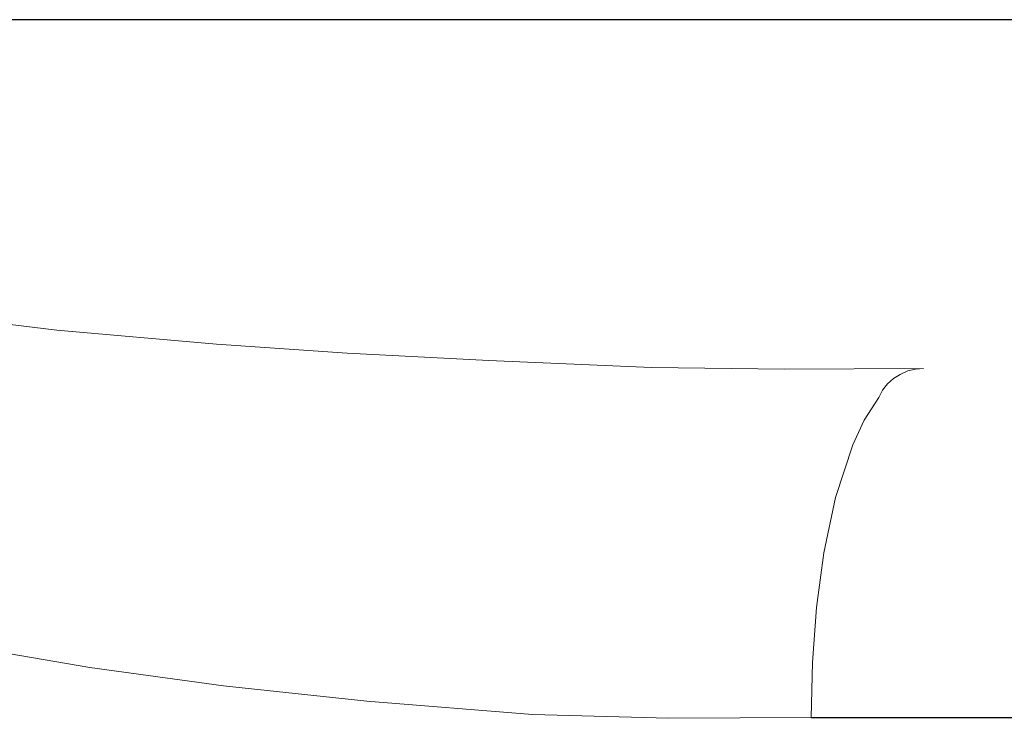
# Model space of a CAD drawing. Header units: inches. Extents: x 0 to 612, y 155 to 655.
# Tile 84 of 138: x 50.12 to 52.96, y 397.33 to 399.34. Entities that reach past the tile are written whole.
import ezdxf

# ---------------------------------------------------------------- set-up
doc = ezdxf.new("R2010")
doc.units = ezdxf.units.IN
doc.header["$MEASUREMENT"] = 0
doc.layers.add('Layer 1', color=7, linetype='Continuous')

# ---------------------------------------------------------------- blocks, each defined once
blk = doc.blocks.new('block 5321')
at = {"layer": 'Layer 1', "color": 7, "lineweight": 25}
blk.add_lwpolyline([(52.3999, 397.3306), (73.8447, 397.3306)], dxfattribs=at)
blk = doc.blocks.new('block 5320')
at = {"layer": 'Layer 1'}
blk.add_blockref('block 5321', (0, 0), dxfattribs=at)
blk = doc.blocks.new('block 5319')
at = {"layer": 'Layer 1'}
blk.add_blockref('block 5320', (0, 0), dxfattribs=at)
blk = doc.blocks.new('block 5324')
at = {"layer": 'Layer 1', "lineweight": 0}
for points in [[(52.7017, 398.3354)], [(52.7246, 398.3369)]]:
    blk.add_lwpolyline(points, dxfattribs=at)
blk.add_open_spline([(52.7246, 398.3369), (52.7246, 398.3369), (52.7017, 398.3354), (52.7017, 398.3354), (52.7017, 398.3354), (52.7246, 398.3369), (52.7246, 398.3369)], degree=3, knots=[0, 0, 0, 0, 1, 1, 1, 2, 2, 2, 2], dxfattribs=at)
blk = doc.blocks.new('block 5325')
at = {"layer": 'Layer 1', "lineweight": 0}
for points in [[(52.6787, 398.3301)], [(52.7017, 398.3354)]]:
    blk.add_lwpolyline(points, dxfattribs=at)
blk.add_open_spline([(52.7017, 398.3354), (52.7017, 398.3354), (52.6787, 398.3301), (52.6787, 398.3301), (52.6787, 398.3301), (52.7017, 398.3354), (52.7017, 398.3354)], degree=3, knots=[0, 0, 0, 0, 1, 1, 1, 2, 2, 2, 2], dxfattribs=at)
blk = doc.blocks.new('block 5326')
at = {"layer": 'Layer 1', "lineweight": 0}
for points in [[(52.6787, 398.3301)], [(52.6572, 398.3203)]]:
    blk.add_lwpolyline(points, dxfattribs=at)
blk.add_open_spline([(52.6787, 398.3301), (52.6787, 398.3301), (52.6572, 398.3203), (52.6572, 398.3203), (52.6572, 398.3203), (52.6787, 398.3301), (52.6787, 398.3301)], degree=3, knots=[0, 0, 0, 0, 1, 1, 1, 2, 2, 2, 2], dxfattribs=at)
blk = doc.blocks.new('block 5327')
at = {"layer": 'Layer 1', "lineweight": 0}
for points in [[(52.6377, 398.3086)], [(52.6572, 398.3203)]]:
    blk.add_lwpolyline(points, dxfattribs=at)
blk.add_open_spline([(52.6572, 398.3203), (52.6572, 398.3203), (52.6377, 398.3086), (52.6377, 398.3086), (52.6377, 398.3086), (52.6572, 398.3203), (52.6572, 398.3203)], degree=3, knots=[0, 0, 0, 0, 1, 1, 1, 2, 2, 2, 2], dxfattribs=at)
blk = doc.blocks.new('block 5328')
at = {"layer": 'Layer 1', "lineweight": 0}
for points in [[(52.6377, 398.3086)], [(52.6206, 398.2925)]]:
    blk.add_lwpolyline(points, dxfattribs=at)
blk.add_open_spline([(52.6377, 398.3086), (52.6377, 398.3086), (52.6206, 398.2925), (52.6206, 398.2925), (52.6206, 398.2925), (52.6377, 398.3086), (52.6377, 398.3086)], degree=3, knots=[0, 0, 0, 0, 1, 1, 1, 2, 2, 2, 2], dxfattribs=at)
blk = doc.blocks.new('block 5329')
at = {"layer": 'Layer 1', "lineweight": 0}
for points in [[(52.606, 398.2744)], [(52.6206, 398.2925)]]:
    blk.add_lwpolyline(points, dxfattribs=at)
blk.add_open_spline([(52.6206, 398.2925), (52.6206, 398.2925), (52.606, 398.2744), (52.606, 398.2744), (52.606, 398.2744), (52.6206, 398.2925), (52.6206, 398.2925)], degree=3, knots=[0, 0, 0, 0, 1, 1, 1, 2, 2, 2, 2], dxfattribs=at)
blk = doc.blocks.new('block 5330')
at = {"layer": 'Layer 1', "lineweight": 0}
for points in [[(52.606, 398.2744)], [(52.5952, 398.2539)]]:
    blk.add_lwpolyline(points, dxfattribs=at)
blk.add_open_spline([(52.606, 398.2744), (52.606, 398.2744), (52.5952, 398.2539), (52.5952, 398.2539), (52.5952, 398.2539), (52.606, 398.2744), (52.606, 398.2744)], degree=3, knots=[0, 0, 0, 0, 1, 1, 1, 2, 2, 2, 2], dxfattribs=at)
blk = doc.blocks.new('block 5331')
at = {"layer": 'Layer 1', "lineweight": 0}
for points in [[(52.5952, 398.2539)], [(52.5527, 398.188)]]:
    blk.add_lwpolyline(points, dxfattribs=at)
blk.add_open_spline([(52.5952, 398.2539), (52.5952, 398.2539), (52.5527, 398.188), (52.5527, 398.188), (52.5527, 398.188), (52.5952, 398.2539), (52.5952, 398.2539)], degree=3, knots=[0, 0, 0, 0, 1, 1, 1, 2, 2, 2, 2], dxfattribs=at)
blk = doc.blocks.new('block 5332')
at = {"layer": 'Layer 1', "lineweight": 0}
for points in [[(52.5527, 398.188)], [(52.52, 398.1167)]]:
    blk.add_lwpolyline(points, dxfattribs=at)
blk.add_open_spline([(52.5527, 398.188), (52.5527, 398.188), (52.52, 398.1167), (52.52, 398.1167), (52.52, 398.1167), (52.5527, 398.188), (52.5527, 398.188)], degree=3, knots=[0, 0, 0, 0, 1, 1, 1, 2, 2, 2, 2], dxfattribs=at)
blk = doc.blocks.new('block 5333')
at = {"layer": 'Layer 1', "lineweight": 0}
for points in [[(52.52, 398.1167)], [(52.4707, 397.9648)]]:
    blk.add_lwpolyline(points, dxfattribs=at)
blk.add_open_spline([(52.52, 398.1167), (52.52, 398.1167), (52.4707, 397.9648), (52.4707, 397.9648), (52.4707, 397.9648), (52.52, 398.1167), (52.52, 398.1167)], degree=3, knots=[0, 0, 0, 0, 1, 1, 1, 2, 2, 2, 2], dxfattribs=at)
blk = doc.blocks.new('block 5334')
at = {"layer": 'Layer 1', "lineweight": 0}
for points in [[(52.4707, 397.9648)], [(52.4365, 397.8052)]]:
    blk.add_lwpolyline(points, dxfattribs=at)
blk.add_open_spline([(52.4707, 397.9648), (52.4707, 397.9648), (52.4365, 397.8052), (52.4365, 397.8052), (52.4365, 397.8052), (52.4707, 397.9648), (52.4707, 397.9648)], degree=3, knots=[0, 0, 0, 0, 1, 1, 1, 2, 2, 2, 2], dxfattribs=at)
blk = doc.blocks.new('block 5335')
at = {"layer": 'Layer 1', "lineweight": 0}
for points in [[(52.4365, 397.8052)], [(52.4155, 397.6475)]]:
    blk.add_lwpolyline(points, dxfattribs=at)
blk.add_open_spline([(52.4365, 397.8052), (52.4365, 397.8052), (52.4155, 397.6475), (52.4155, 397.6475), (52.4155, 397.6475), (52.4365, 397.8052), (52.4365, 397.8052)], degree=3, knots=[0, 0, 0, 0, 1, 1, 1, 2, 2, 2, 2], dxfattribs=at)
blk = doc.blocks.new('block 5336')
at = {"layer": 'Layer 1', "lineweight": 0}
for points in [[(52.4155, 397.6475)], [(52.4038, 397.4888)]]:
    blk.add_lwpolyline(points, dxfattribs=at)
blk.add_open_spline([(52.4155, 397.6475), (52.4155, 397.6475), (52.4038, 397.4888), (52.4038, 397.4888), (52.4038, 397.4888), (52.4155, 397.6475), (52.4155, 397.6475)], degree=3, knots=[0, 0, 0, 0, 1, 1, 1, 2, 2, 2, 2], dxfattribs=at)
blk = doc.blocks.new('block 5337')
at = {"layer": 'Layer 1', "lineweight": 0}
for points in [[(52.4038, 397.4888)], [(52.3999, 397.3306)]]:
    blk.add_lwpolyline(points, dxfattribs=at)
blk.add_open_spline([(52.4038, 397.4888), (52.4038, 397.4888), (52.3999, 397.3306), (52.3999, 397.3306), (52.3999, 397.3306), (52.4038, 397.4888), (52.4038, 397.4888)], degree=3, knots=[0, 0, 0, 0, 1, 1, 1, 2, 2, 2, 2], dxfattribs=at)
blk = doc.blocks.new('block 5323')
at = {"layer": 'Layer 1'}
for name in ['block 5326', 'block 5325', 'block 5324', 'block 5328', 'block 5327', 'block 5330', 'block 5329', 'block 5331', 'block 5332', 'block 5333', 'block 5334', 'block 5335', 'block 5336', 'block 5337']:
    blk.add_blockref(name, (0, 0), dxfattribs=at)
blk = doc.blocks.new('block 5322')
at = {"layer": 'Layer 1'}
blk.add_blockref('block 5323', (0, 0), dxfattribs=at)
blk = doc.blocks.new('block 5589')
at = {"layer": 'Layer 1', "lineweight": 0}
for points in [[(49.4741, 397.6455)], [(49.8521, 397.5547)]]:
    blk.add_lwpolyline(points, dxfattribs=at)
blk.add_open_spline([(49.4741, 397.6455), (49.4741, 397.6455), (49.8521, 397.5547), (49.8521, 397.5547), (49.8521, 397.5547), (49.4741, 397.6455), (49.4741, 397.6455)], degree=3, knots=[0, 0, 0, 0, 1, 1, 1, 2, 2, 2, 2], dxfattribs=at)
blk = doc.blocks.new('block 5590')
at = {"layer": 'Layer 1', "lineweight": 0}
for points in [[(49.8521, 397.5547)], [(50.3188, 397.4751)]]:
    blk.add_lwpolyline(points, dxfattribs=at)
blk.add_open_spline([(49.8521, 397.5547), (49.8521, 397.5547), (50.3188, 397.4751), (50.3188, 397.4751), (50.3188, 397.4751), (49.8521, 397.5547), (49.8521, 397.5547)], degree=3, knots=[0, 0, 0, 0, 1, 1, 1, 2, 2, 2, 2], dxfattribs=at)
blk = doc.blocks.new('block 5591')
at = {"layer": 'Layer 1', "lineweight": 0}
for points in [[(50.3188, 397.4751)], [(50.7046, 397.4219)]]:
    blk.add_lwpolyline(points, dxfattribs=at)
blk.add_open_spline([(50.3188, 397.4751), (50.3188, 397.4751), (50.7046, 397.4219), (50.7046, 397.4219), (50.7046, 397.4219), (50.3188, 397.4751), (50.3188, 397.4751)], degree=3, knots=[0, 0, 0, 0, 1, 1, 1, 2, 2, 2, 2], dxfattribs=at)
blk = doc.blocks.new('block 5592')
at = {"layer": 'Layer 1', "lineweight": 0}
for points in [[(50.7046, 397.4219)], [(51.1177, 397.3779)]]:
    blk.add_lwpolyline(points, dxfattribs=at)
blk.add_open_spline([(50.7046, 397.4219), (50.7046, 397.4219), (51.1177, 397.3779), (51.1177, 397.3779), (51.1177, 397.3779), (50.7046, 397.4219), (50.7046, 397.4219)], degree=3, knots=[0, 0, 0, 0, 1, 1, 1, 2, 2, 2, 2], dxfattribs=at)
blk = doc.blocks.new('block 5593')
at = {"layer": 'Layer 1', "lineweight": 0}
for points in [[(51.1177, 397.3779)], [(51.5962, 397.3389)]]:
    blk.add_lwpolyline(points, dxfattribs=at)
blk.add_open_spline([(51.1177, 397.3779), (51.1177, 397.3779), (51.5962, 397.3389), (51.5962, 397.3389), (51.5962, 397.3389), (51.1177, 397.3779), (51.1177, 397.3779)], degree=3, knots=[0, 0, 0, 0, 1, 1, 1, 2, 2, 2, 2], dxfattribs=at)
blk = doc.blocks.new('block 5594')
at = {"layer": 'Layer 1', "lineweight": 0}
for points in [[(51.5962, 397.3389)], [(51.9888, 397.3281)]]:
    blk.add_lwpolyline(points, dxfattribs=at)
blk.add_open_spline([(51.5962, 397.3389), (51.5962, 397.3389), (51.9888, 397.3281), (51.9888, 397.3281), (51.9888, 397.3281), (51.5962, 397.3389), (51.5962, 397.3389)], degree=3, knots=[0, 0, 0, 0, 1, 1, 1, 2, 2, 2, 2], dxfattribs=at)
blk = doc.blocks.new('block 5595')
at = {"layer": 'Layer 1', "lineweight": 0}
for points in [[(51.9888, 397.3281)], [(52.3999, 397.3306)]]:
    blk.add_lwpolyline(points, dxfattribs=at)
blk.add_open_spline([(51.9888, 397.3281), (51.9888, 397.3281), (52.3999, 397.3306), (52.3999, 397.3306), (52.3999, 397.3306), (51.9888, 397.3281), (51.9888, 397.3281)], degree=3, knots=[0, 0, 0, 0, 1, 1, 1, 2, 2, 2, 2], dxfattribs=at)
blk = doc.blocks.new('block 5588')
at = {"layer": 'Layer 1'}
for name in ['block 5589', 'block 5590', 'block 5591', 'block 5592', 'block 5593', 'block 5594', 'block 5595']:
    blk.add_blockref(name, (0, 0), dxfattribs=at)
blk = doc.blocks.new('block 5587')
at = {"layer": 'Layer 1'}
blk.add_blockref('block 5588', (0, 0), dxfattribs=at)
blk = doc.blocks.new('block 6000')
at = {"layer": 'Layer 1', "lineweight": 0}
for points in [[(52.3228, 398.3354)], [(52.7246, 398.3369)]]:
    blk.add_lwpolyline(points, dxfattribs=at)
blk.add_open_spline([(52.7246, 398.3369), (52.7246, 398.3369), (52.3228, 398.3354), (52.3228, 398.3354), (52.3228, 398.3354), (52.7246, 398.3369), (52.7246, 398.3369)], degree=3, knots=[0, 0, 0, 0, 1, 1, 1, 2, 2, 2, 2], dxfattribs=at)
blk = doc.blocks.new('block 6001')
at = {"layer": 'Layer 1', "lineweight": 0}
for points in [[(51.939, 398.3398)], [(52.3228, 398.3354)]]:
    blk.add_lwpolyline(points, dxfattribs=at)
blk.add_open_spline([(52.3228, 398.3354), (52.3228, 398.3354), (51.939, 398.3398), (51.939, 398.3398), (51.939, 398.3398), (52.3228, 398.3354), (52.3228, 398.3354)], degree=3, knots=[0, 0, 0, 0, 1, 1, 1, 2, 2, 2, 2], dxfattribs=at)
blk = doc.blocks.new('block 6002')
at = {"layer": 'Layer 1', "lineweight": 0}
for points in [[(51.4697, 398.3604)], [(51.939, 398.3398)]]:
    blk.add_lwpolyline(points, dxfattribs=at)
blk.add_open_spline([(51.939, 398.3398), (51.939, 398.3398), (51.4697, 398.3604), (51.4697, 398.3604), (51.4697, 398.3604), (51.939, 398.3398), (51.939, 398.3398)], degree=3, knots=[0, 0, 0, 0, 1, 1, 1, 2, 2, 2, 2], dxfattribs=at)
blk = doc.blocks.new('block 6003')
at = {"layer": 'Layer 1', "lineweight": 0}
for points in [[(51.061, 398.3818)], [(51.4697, 398.3604)]]:
    blk.add_lwpolyline(points, dxfattribs=at)
blk.add_open_spline([(51.4697, 398.3604), (51.4697, 398.3604), (51.061, 398.3818), (51.061, 398.3818), (51.061, 398.3818), (51.4697, 398.3604), (51.4697, 398.3604)], degree=3, knots=[0, 0, 0, 0, 1, 1, 1, 2, 2, 2, 2], dxfattribs=at)
blk = doc.blocks.new('block 6004')
at = {"layer": 'Layer 1', "lineweight": 0}
for points in [[(50.6841, 398.4077)], [(51.061, 398.3818)]]:
    blk.add_lwpolyline(points, dxfattribs=at)
blk.add_open_spline([(51.061, 398.3818), (51.061, 398.3818), (50.6841, 398.4077), (50.6841, 398.4077), (50.6841, 398.4077), (51.061, 398.3818), (51.061, 398.3818)], degree=3, knots=[0, 0, 0, 0, 1, 1, 1, 2, 2, 2, 2], dxfattribs=at)
blk = doc.blocks.new('block 6005')
at = {"layer": 'Layer 1', "lineweight": 0}
for points in [[(50.2236, 398.4478)], [(50.6841, 398.4077)]]:
    blk.add_lwpolyline(points, dxfattribs=at)
blk.add_open_spline([(50.6841, 398.4077), (50.6841, 398.4077), (50.2236, 398.4478), (50.2236, 398.4478), (50.2236, 398.4478), (50.6841, 398.4077), (50.6841, 398.4077)], degree=3, knots=[0, 0, 0, 0, 1, 1, 1, 2, 2, 2, 2], dxfattribs=at)
blk = doc.blocks.new('block 6006')
at = {"layer": 'Layer 1', "lineweight": 0}
for points in [[(49.8428, 398.4941)], [(50.2236, 398.4478)]]:
    blk.add_lwpolyline(points, dxfattribs=at)
blk.add_open_spline([(50.2236, 398.4478), (50.2236, 398.4478), (49.8428, 398.4941), (49.8428, 398.4941), (49.8428, 398.4941), (50.2236, 398.4478), (50.2236, 398.4478)], degree=3, knots=[0, 0, 0, 0, 1, 1, 1, 2, 2, 2, 2], dxfattribs=at)
blk = doc.blocks.new('block 5999')
at = {"layer": 'Layer 1'}
for name in ['block 6006', 'block 6005', 'block 6004', 'block 6003', 'block 6002', 'block 6001', 'block 6000']:
    blk.add_blockref(name, (0, 0), dxfattribs=at)
blk = doc.blocks.new('block 5998')
at = {"layer": 'Layer 1'}
blk.add_blockref('block 5999', (0, 0), dxfattribs=at)
blk = doc.blocks.new('block 6024')
at = {"layer": 'Layer 1', "color": 7, "lineweight": 25}
blk.add_lwpolyline([(61.686, 399.3433), (49.8428, 399.3433)], dxfattribs=at)
blk = doc.blocks.new('block 6023')
at = {"layer": 'Layer 1'}
blk.add_blockref('block 6024', (0, 0), dxfattribs=at)
blk = doc.blocks.new('block 6022')
at = {"layer": 'Layer 1'}
blk.add_blockref('block 6023', (0, 0), dxfattribs=at)
blk = doc.blocks.new('block 921')
at = {"layer": 'Layer 1'}
for name in ['block 6022', 'block 5998', 'block 5322', 'block 5587', 'block 5319']:
    blk.add_blockref(name, (0, 0), dxfattribs=at)
blk = doc.blocks.new('block 920')
at = {"layer": 'Layer 1'}
blk.add_blockref('block 921', (0, 0), dxfattribs=at)
blk = doc.blocks.new('block 2')
at = {"layer": 'Layer 1'}
blk.add_blockref('block 920', (0, 0), dxfattribs=at)

msp = doc.modelspace()

# ---------------------------------------------------------------- block references
at = {"layer": 'Layer 1'}
msp.add_blockref('block 2', (0, 0), dxfattribs=at)

doc.saveas('drawing.dxf')
